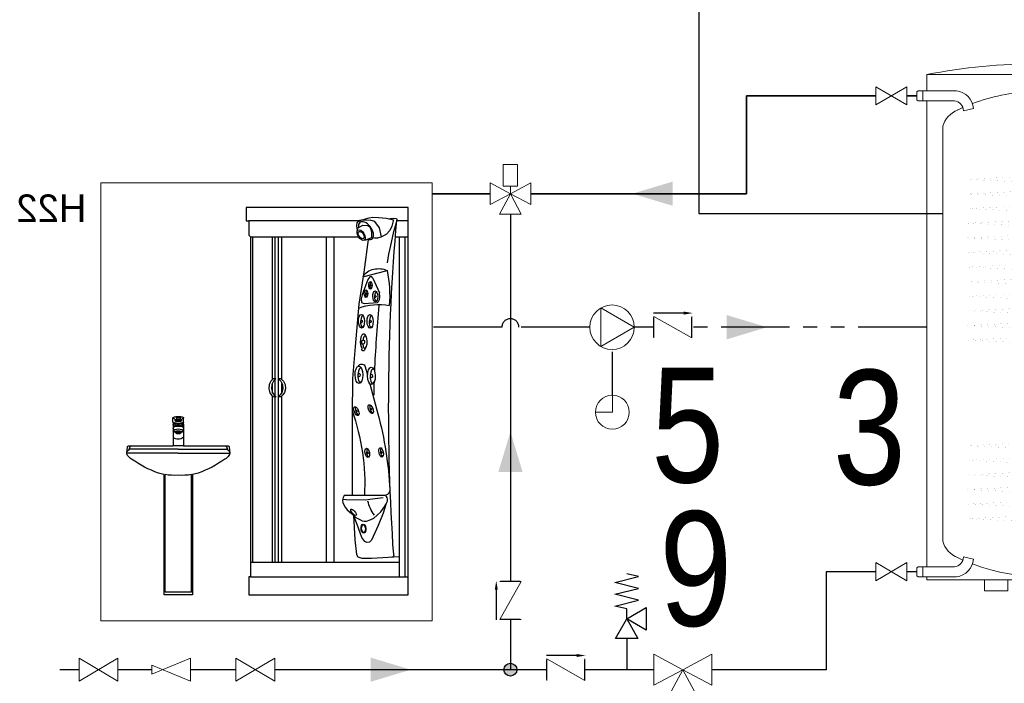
# Model space of a CAD drawing. Header units: millimetres. Extents: x 50532 to 99257, y 49161 to 61325.
# Tile 33 of 95: x 75165 to 75884, y 50219 to 50703. Entities that reach past the tile are written whole.
import ezdxf

# ---------------------------------------------------------------- set-up
doc = ezdxf.new("R2010")
doc.units = ezdxf.units.MM
for name, pattern in [('CENTER', [2, 1.25, -0.25, 0.25, -0.25]), ('DASHEDX2', [1.5, 1, -0.5]), ('PHANTOM', [2.5, 1.25, -0.25, 0.25, -0.25, 0.25, -0.25])]:
    doc.linetypes.add(name, pattern=pattern)
for name, color, linetype in [('ACQUA CALDA SANITARIA', 7, 'Continuous'), ('SCRITTE', 7, 'Continuous'), ('SIMBOLI IDRAULICI', 7, 'Continuous')]:
    doc.layers.add(name, color=color, linetype=linetype)
for name, color, linetype, lineweight in [('COLLEGAMENTI ELETTRICI', 3, 'Continuous', 30), ('IS_WC', 1, 'DASHEDX2', 35), ('IS_WZ', 5, 'Continuous', 30)]:
    doc.layers.add(name, color=color, linetype=linetype, lineweight=lineweight)
doc.layers.add('IS_Cyrkulacja', color=7, linetype='PHANTOM', lineweight=30, true_color=0x800080)
doc.styles.add('ARIAL', font='ARIALN.TTF')
doc.styles.get("Standard").update_dxf_attribs({"font": 'GOTHIC.TTF'})

# ---------------------------------------------------------------- blocks, each defined once
blk = doc.blocks.new('Rubinetto')
at = {"layer": 'SIMBOLI IDRAULICI', "lineweight": 13}
for p, q in [((-2.587, 0.762), (0, -0.762)), ((0, 0.762), (-2.587, -0.762)), ((-2.587, 0.762), (-2.587, -0.762)), ((0, 0.762), (0, -0.762))]:
    blk.add_line(p, q, dxfattribs=at)
blk = doc.blocks.new('serbatoio')
at = {"layer": 'ACQUA CALDA SANITARIA'}
for p, q in [((29566.5, -6174.7), (29566.5, -6166.7)), ((29566.5, -6166.7), (29622.5, -6166.7)), ((29606.5, -6158.7), (29598.5, -6158.7)), ((29598.5, -6158.7), (29598.5, -6166.7)), ((29606.5, -6166.7), (29606.5, -6158.7)), ((29622.5, -6166.7), (29622.5, -6174.7)), ((29622.5, -6174.7), (29566.5, -6174.7)), ((29618.5, -6174.7), (29570.5, -6174.7)), ((29570.5, -6174.7), (29570.5, -6226.8)), ((29618.5, -6226.8), (29618.5, -6174.7)), ((29570.5, -6226.8), (29618.5, -6226.8)), ((29594.5, -6242.8), (29594.5, -6226.8))]:
    blk.add_line(p, q, dxfattribs=at)
at = {"layer": 'ACQUA CALDA SANITARIA', "lineweight": 13}
for p, q in [((29325.3, -7433.8), (29325.3, -6221.9)), ((29863.8, -6221.9), (29325.3, -6221.9)), ((29557.4, -6221.9), (29557.4, -6242.8)), ((29631.7, -6221.9), (29631.7, -6242.8)), ((29863.8, -6260.8), (29863.8, -6221.9)), ((29557.4, -6242.8), (29580.5, -6242.8)), ((29580.5, -6257.8), (29580.5, -6242.8)), ((29580.5, -6242.8), (29608.5, -6242.8)), ((29608.5, -6257.8), (29580.5, -6257.8)), ((29608.5, -6257.8), (29608.5, -6242.8)), ((29631.7, -6242.8), (29608.5, -6242.8)), ((29884.1, -6260.8), (29792.2, -6260.8)), ((29873.2, -6284.9), (29873.2, -6260.8)), ((29884.1, -6260.8), (29887.6, -6263.5)), ((29884.1, -6284.9), (29797.3, -6284.9)), ((29863.8, -7402.3), (29863.8, -6284.9)), ((29884.1, -6284.9), (29887.6, -6282.2)), ((29887.6, -6263.5), (29887.6, -6282.2)), ((29751.4, -6303.2), (29775.3, -6308.6)), ((29363.7, -6369), (29363.7, -6345.9)), ((29825.4, -6369), (29825.4, -6345.9)), ((29363.7, -6369), (29363.7, -6990.4)), ((29825.4, -6369), (29825.4, -7318.1)), ((29284.8, -6454.1), (29325.3, -6454.1)), ((29284.8, -6876.3), (29325.3, -6876.3)), ((29363.7, -7019.9), (29363.7, -7318.1)), ((29284.8, -7092.8), (29325.3, -7092.8)), ((29284.8, -7304.2), (29325.3, -7304.2)), ((29409.1, -7304.2), (29325.3, -7304.2)), ((29363.7, -7318.1), (29363.7, -7341.2)), ((29825.4, -7318.1), (29825.4, -7341.2)), ((29376.8, -7459.7), (29376.8, -7364.6)), ((29406.5, -7459.7), (29406.5, -7383.6)), ((29751.4, -7384), (29775.3, -7378.6)), ((29884.1, -7402.3), (29797.3, -7402.3)), ((29873.2, -7402.3), (29873.2, -7426.4)), ((29884.1, -7402.3), (29887.6, -7404.9)), ((29887.6, -7423.7), (29887.6, -7404.9)), ((29325.3, -7433.8), (29376.8, -7433.8)), ((29406.5, -7433.8), (29608.5, -7433.8)), ((29608.5, -7433.8), (29863.8, -7433.8)), ((29669.2, -7433.8), (29669.2, -7459.7)), ((29724.8, -7459.7), (29724.8, -7433.8)), ((29884.1, -7426.4), (29792.2, -7426.4)), ((29863.8, -7433.8), (29863.8, -7426.4)), ((29884.1, -7426.4), (29887.6, -7423.7)), ((29376.8, -7459.7), (29406.5, -7459.7)), ((29669.2, -7459.7), (29724.8, -7459.7))]:
    blk.add_line(p, q, dxfattribs=at)
at = {"layer": 'ACQUA CALDA SANITARIA', "lineweight": 20}
for p, q in [((29376.5, -6993.7), (29416.5, -6986.7)), ((29376.8, -6997.7), (29416.8, -6990.7)), ((29608.2, -6986.7), (29416.5, -6986.7)), ((29608.2, -6990.7), (29416.8, -6990.7)), ((29376.5, -7001.7), (29416.5, -6994.7)), ((29376.5, -7008.7), (29416.5, -7015.7)), ((29376.5, -7016.7), (29416.5, -7023.7)), ((29376.8, -7012.7), (29416.8, -7019.7)), ((29608.2, -6994.7), (29416.5, -6994.7)), ((29608.2, -7015.7), (29416.5, -7015.7)), ((29608.2, -6995.7), (29438.5, -6995.7)), ((29608.2, -6999.7), (29438.5, -6999.7)), ((29608.2, -7003.7), (29438.5, -7003.7)), ((29608.2, -7006.7), (29438.5, -7006.7)), ((29608.2, -7010.7), (29438.5, -7010.7)), ((29608.2, -7014.7), (29438.5, -7014.7)), ((29616.7, -7014.7), (29616.7, -7014.7)), ((29616.7, -7015.7), (29616.7, -7015.7)), ((29608.2, -7023.7), (29416.5, -7023.7)), ((29608.2, -7019.7), (29416.8, -7019.7))]:
    blk.add_line(p, q, dxfattribs=at)
at = {"layer": 'ACQUA CALDA SANITARIA', "lineweight": 13, "const_width": 0.06}
for points in [[(29325.3, -6454.1), (29409.2, -6454.1), (29765.2, -6473.2), (29409.1, -6490.4), (29765.2, -6508.2), (29409.1, -6525.4), (29765.2, -6543.3), (29409.1, -6560.5), (29765.2, -6578.3), (29409.1, -6595.5), (29765.2, -6613.4), (29409.1, -6630.6), (29765.2, -6648.4), (29409.1, -6665.6), (29765.2, -6683.5), (29409.1, -6700.6), (29765.2, -6718.5), (29409.1, -6735.7), (29765.2, -6753.5), (29409.1, -6770.7), (29765.2, -6788.6), (29409.1, -6805.8), (29765.2, -6823.6), (29409.1, -6840.8), (29765.2, -6858.7), (29409.1, -6875.9), (29325.3, -6876.3)], [(29325.3, -7092.8), (29409.2, -7092.8), (29765.2, -7111.8), (29409.1, -7129), (29765.2, -7146.8), (29409.1, -7164), (29765.2, -7181.9), (29409.1, -7199.1), (29765.2, -7216.9), (29409.1, -7234.1), (29765.2, -7252), (29409.1, -7269.2), (29765.2, -7287), (29409.1, -7304.2)]]:
    blk.add_lwpolyline(points, dxfattribs=at)
at = {"layer": 'ACQUA CALDA SANITARIA', "lineweight": 20}
for points in [[(29277.5, -7029.5), (29277.5, -6980.8), (29325.3, -6980.8), (29325.3, -7029.5), (29277.5, -7029.5)], [(29376.5, -7019.9), (29325.3, -7019.9), (29325.3, -6990.4), (29376.5, -6990.4)], [(29376.5, -7019.9), (29376.5, -6990.4)]]:
    blk.add_lwpolyline(points, dxfattribs=at)
at = {"layer": 'ACQUA CALDA SANITARIA', "lineweight": 13}
for centre, radius, start, end in [((29594.5, -7603.1), 1407.2, 78.9688, 101.0312), ((29574.9, -6257), 5.73, 280.8389, 351.7704), ((29614.2, -6257), 5.73, 188.2296, 259.1611), ((29798.1, -6307.3), 46.9, 97.1686, 174.9475), ((29594.5, -6711.5), 449.2, 103.3255, 115.7214), ((29594.5, -6711.5), 449.2, 92.368, 103.3255), ((29594.5, -6711.5), 449.2, 69.2144, 87.632), ((29799.6, -6309), 24.2, 95.2409, 178.9789), ((29421.7, -6363.1), 60.5, 111.4646, 163.54), ((29594.5, -6711.5), 449.2, 64.2786, 66.0696), ((29767.3, -6363.1), 60.5, 16.46, 68.5354), ((29421.7, -7324), 60.5, 196.46, 248.5354), ((29767.3, -7324), 60.5, 291.4646, 343.54), ((29594.5, -6975.6), 449.2, 244.2786, 290.7856), ((29798.1, -7379.8), 46.9, 185.0525, 262.8314), ((29799.6, -7378.1), 24.2, 181.0211, 264.7591), ((29594.5, -6975.6), 449.2, 293.9304, 295.7214)]:
    blk.add_arc(centre, radius, start, end, dxfattribs=at)
at = {"layer": 'ACQUA CALDA SANITARIA', "lineweight": 20}
for centre, radius, start, end in [((29608.2, -6995.2), 8.5, 270, 90), ((29608.2, -6995.2), 4.5, 270, 90), ((29438.5, -7005.2), 9.5, 90, 270), ((29438.5, -7005.2), 5.5, 90, 270), ((29438.5, -7005.2), 1.5, 90, 270), ((29608.2, -6995.2), 0.5, 270, 90), ((29608.2, -7015.2), 8.5, 270, 90), ((29608.2, -7015.2), 4.5, 270, 90), ((29608.2, -7015.2), 0.5, 270, 90)]:
    blk.add_arc(centre, radius, start, end, dxfattribs=at)
at = {"layer": 'ACQUA CALDA SANITARIA', "lineweight": 13, "xscale": 28.8, "yscale": 28.8, "zscale": 28.8}
for p in [(29284.8, -6454.1), (29284.8, -6876.3), (29284.8, -7092.8), (29284.8, -7304.2)]:
    blk.add_blockref('Rubinetto', p, dxfattribs=at)
blk = doc.blocks.new('Vaso espansione')
at = {"layer": 'SIMBOLI IDRAULICI', "linetype": 'Continuous'}
for p, q in [((-3.277, 3.225), (-3.277, 8.246)), ((3.32, 3.225), (3.32, 8.246)), ((3.32, 5.715), (-3.277, 5.715)), ((3.32, 5.438), (-3.277, 5.438)), ((-0.267, 1.412), (-0.267, 2.056)), ((0.31, 1.412), (0.31, 2.056)), ((-0.595, 0.738), (-0.595, 1.412)), ((-0.595, 1.412), (0.617, 1.412)), ((0.31, 1.412), (-0.267, 1.412)), ((0.617, 1.412), (0.617, 0.738)), ((0.617, 0.738), (-0.595, 0.738))]:
    blk.add_line(p, q, dxfattribs=at)
at = {"layer": 'SIMBOLI IDRAULICI', "lineweight": 13}
for p, q in [((0.001, 0.738), (0.001, 0)), ((1.04, 0), (-1.039, 0)), ((-1.039, 0), (0.004, -1.936)), ((0.004, -1.936), (1.04, 0)), ((-1.932, -0.899), (-1.932, -2.978)), ((0.004, -1.936), (-1.932, -0.899)), ((0.004, -1.936), (1.94, -0.899)), ((1.94, -0.899), (1.94, -2.978)), ((-1.932, -2.978), (0.004, -1.936)), ((1.94, -2.978), (0.004, -1.936))]:
    blk.add_line(p, q, dxfattribs=at)
at = {"layer": 'SIMBOLI IDRAULICI', "linetype": 'Continuous'}
for centre, radius, start, end in [((0.022, 3.448), 5.972, 58.25273, 121.74727), ((-2.947, 8.246), 0.33, 121.74727, 180), ((2.99, 8.246), 0.33, 0, 58.25273), ((-2.947, 3.225), 0.33, 180, 238.25273), ((0.022, 8.023), 5.972, 238.25273, 301.74727), ((2.99, 3.225), 0.33, 301.74727, 0)]:
    blk.add_arc(centre, radius, start, end, dxfattribs=at)
blk = doc.blocks.new('Valvola di ritegno')
at = {"layer": 'SIMBOLI IDRAULICI'}
blk.add_line((2.144, 1.016), (-0.029, 1.016), dxfattribs=at)
at = {"layer": 'SIMBOLI IDRAULICI', "lineweight": 13}
for p, q in [((0, -0.771), (0, 0.771)), ((0, 0.771), (2.728, -0.771)), ((2.728, -0.771), (2.728, 0.771))]:
    blk.add_line(p, q, dxfattribs=at)
at = {"layer": 'SIMBOLI IDRAULICI'}
for points in [[(0, -0.701), (0, 0.701)], [(2.728, -0.701), (2.728, 0.701)]]:
    blk.add_lwpolyline(points, dxfattribs=at)
blk.add_solid([(2.144, 0.909), (2.144, 1.124), (2.79, 1.016)], dxfattribs=at)
blk = doc.blocks.new('Valvola di sicurezza')
at = {"layer": 'SIMBOLI IDRAULICI'}
for p, q in [((-0.591, 4.675), (0, 4.823)), ((0.591, 4.38), (-0.591, 4.675)), ((-0.591, 4.084), (0.591, 4.38)), ((0.591, 3.789), (-0.591, 4.084)), ((-0.591, 3.494), (0.591, 3.789)), ((0.591, 3.198), (-0.591, 3.494)), ((0, 2.559), (-0.984, 3.128)), ((-0.984, 3.128), (-0.984, 1.991)), ((0, 3.051), (0.591, 3.198)), ((0, 2.559), (0, 3.051)), ((-0.984, 1.991), (0, 2.559)), ((0, 2.559), (-0.568, 1.575)), ((0.568, 1.575), (0, 2.559)), ((-0.568, 1.575), (0.568, 1.575)), ((0, 1.575), (0, 0))]:
    blk.add_line(p, q, dxfattribs=at)
blk = doc.blocks.new('Circolatore')
at = {"layer": 'SIMBOLI IDRAULICI', "lineweight": 13}
blk.add_lwpolyline([(6.1, -0.01), (1.22, 2.81), (1.22, -2.83)], close=True, dxfattribs=at)
blk.add_circle((2.85, -0.01), 3.26, dxfattribs=at)
blk = doc.blocks.new('sanitari')
at = {"layer": 'ACQUA CALDA SANITARIA'}
for p, q in [((16575.45, 2945.54), (16577.77, 2945.54)), ((16585.27, 2945.54), (16607.5, 2945.54)), ((16578.03, 2942.32), (16575.45, 2942.32)), ((16576.1, 2942.32), (16576.1, 2874.03)), ((16577.21, 2874.03), (16577.21, 2942.32)), ((16607.14, 2942.32), (16585.44, 2942.32)), ((16590.36, 2876.89), (16590.36, 2942.32)), ((16591.85, 2876.89), (16591.85, 2942.32)), ((16600.84, 2913.62), (16600.84, 2942.32)), ((16601.53, 2913.79), (16601.53, 2942.32)), ((16602.18, 2913.79), (16602.18, 2942.32)), ((16602.72, 2913.65), (16602.72, 2942.32)), ((16606.67, 2876.89), (16606.67, 2942.32)), ((16584.09, 2916.22), (16583.65, 2914.58)), ((16583.16, 2912.78), (16581.54, 2906.76)), ((16600.17, 2912.64), (16600.1, 2911.77)), ((16600.53, 2913.31), (16600.17, 2912.64)), ((16601.02, 2913.79), (16600.53, 2913.31)), ((16600.71, 2912.64), (16600.65, 2911.77)), ((16601.07, 2913.31), (16600.71, 2912.64)), ((16600.84, 2911.04), (16600.84, 2912.88)), ((16601.02, 2913.79), (16601.56, 2913.79)), ((16601.56, 2913.79), (16601.07, 2913.31)), ((16601.53, 2910.25), (16601.53, 2913.76)), ((16602.05, 2913.79), (16602.53, 2913.3)), ((16602.05, 2913.79), (16602.59, 2913.79)), ((16602.18, 2910.33), (16602.18, 2913.66)), ((16602.53, 2913.3), (16602.86, 2912.65)), ((16602.59, 2913.79), (16603.07, 2913.3)), ((16602.72, 2911), (16602.72, 2912.92)), ((16602.86, 2912.65), (16602.94, 2911.76)), ((16603.07, 2913.3), (16603.41, 2912.65)), ((16603.41, 2912.65), (16603.48, 2911.76)), ((16600.1, 2911.77), (16600.31, 2911.02)), ((16600.31, 2911.02), (16600.63, 2910.55)), ((16600.63, 2910.55), (16601.05, 2910.19)), ((16600.65, 2911.77), (16600.85, 2911.02)), ((16600.85, 2911.02), (16601.17, 2910.55)), ((16601.17, 2910.55), (16601.6, 2910.19)), ((16602.39, 2910.54), (16602.03, 2910.19)), ((16602.73, 2911.01), (16602.39, 2910.54)), ((16602.93, 2910.54), (16602.57, 2910.19)), ((16602.94, 2911.76), (16602.73, 2911.01)), ((16603.27, 2911.01), (16602.93, 2910.54)), ((16603.48, 2911.76), (16603.27, 2911.01)), ((16600.84, 2876.89), (16600.84, 2910.37)), ((16601.05, 2910.19), (16601.6, 2910.19)), ((16601.53, 2876.89), (16601.53, 2910.19)), ((16602.03, 2910.19), (16602.57, 2910.19)), ((16602.18, 2876.89), (16602.18, 2910.19)), ((16602.72, 2876.89), (16602.72, 2910.34)), ((16620.61, 2905.11), (16620.61, 2905.96)), ((16620.65, 2904.65), (16620.65, 2900.35)), ((16620.68, 2904.95), (16620.68, 2904.65)), ((16621.03, 2905.4), (16621.03, 2905.59)), ((16622.22, 2905.29), (16621.14, 2905.29)), ((16621.31, 2906.03), (16621.31, 2905.96)), ((16621.31, 2905.96), (16621.31, 2905.66)), ((16622.05, 2906.03), (16622.05, 2905.96)), ((16622.05, 2905.96), (16622.05, 2905.66)), ((16622.33, 2905.59), (16622.33, 2905.4)), ((16622.68, 2904.95), (16622.68, 2904.65)), ((16622.71, 2904.65), (16622.71, 2900.35)), ((16622.75, 2905.11), (16622.75, 2905.96)), ((16621.26, 2903.14), (16621.26, 2902.86)), ((16621.68, 2904.38), (16621.68, 2904.42)), ((16622.11, 2903.14), (16622.11, 2902.86)), ((16611.45, 2900.04), (16611.33, 2898.86)), ((16621.68, 2898.86), (16611.38, 2898.86)), ((16620.65, 2900.35), (16611.78, 2900.35)), ((16621.68, 2899.63), (16611.79, 2899.63)), ((16620.65, 2900.35), (16622.71, 2900.35)), ((16621.68, 2899.63), (16631.57, 2899.63)), ((16621.68, 2898.86), (16632.01, 2898.86)), ((16631.58, 2900.35), (16622.71, 2900.35)), ((16632.03, 2898.86), (16631.91, 2900.04)), ((16618.82, 2894.59), (16618.82, 2870.38)), ((16619.02, 2870.93), (16619.02, 2894.56)), ((16624.34, 2870.93), (16624.34, 2894.56)), ((16624.54, 2870.38), (16624.54, 2894.59)), ((16580.25, 2887.98), (16579.92, 2888.68)), ((16580.01, 2890.32), (16588.32, 2890.36)), ((16588.59, 2888.85), (16588.13, 2887.99)), ((16588.32, 2890.36), (16588.53, 2889.96)), ((16588.53, 2889.96), (16588.69, 2889.41)), ((16588.69, 2889.41), (16588.59, 2888.85)), ((16580.96, 2887.09), (16580.25, 2887.98)), ((16581.7, 2886.38), (16580.96, 2887.09)), ((16586.87, 2886.75), (16585.95, 2885.95)), ((16587.73, 2887.48), (16586.87, 2886.75)), ((16588.13, 2887.99), (16587.73, 2887.48)), ((16582.38, 2885.79), (16581.7, 2886.38)), ((16583.12, 2885.46), (16582.38, 2885.79)), ((16583.85, 2885.18), (16583.12, 2885.46)), ((16584.29, 2885.18), (16583.85, 2885.18)), ((16584.72, 2885.27), (16584.29, 2885.18)), ((16585.33, 2885.58), (16584.72, 2885.27)), ((16585.95, 2885.95), (16585.33, 2885.58)), ((16577.21, 2876.89), (16607.14, 2876.89)), ((16607.14, 2874.03), (16575.45, 2874.03)), ((16619.02, 2870.93), (16624.34, 2870.93)), ((16618.82, 2870.38), (16624.54, 2870.38))]:
    blk.add_line(p, q, dxfattribs=at)
at = {"layer": 'ACQUA CALDA SANITARIA', "lineweight": 13}
blk.add_lwpolyline([(16570.63, 2953.18), (16637.25, 2953.18), (16637.25, 2865.16), (16570.63, 2865.16)], close=True, dxfattribs=at)
at = {"layer": 'ACQUA CALDA SANITARIA'}
blk.add_lwpolyline([(16607.5, 2945.54), (16607.5, 2942.69), (16607.14, 2942.32), (16607.14, 2874.03), (16607.5, 2874.03), (16607.5, 2870.38), (16575.45, 2870.38), (16575.45, 2948.21), (16591.74, 2948.21), (16608.03, 2948.21), (16608.03, 2945.54)], close=True, dxfattribs=at)
for points in [[(16585.62, 2943.64), (16585.78, 2944.56), (16585.68, 2945.19), (16585.21, 2945.59), (16583.29, 2946.15), (16582.53, 2946.25), (16581.44, 2946.21), (16579.78, 2946.05), (16578.39, 2945.75), (16578.46, 2945.52), (16578.72, 2944.49), (16579.12, 2943.63), (16579.82, 2942.84), (16580.44, 2942.51), (16580.97, 2942.25), (16581.64, 2942.05), (16582.2, 2942.05), (16582.53, 2942.13)], [(16579.39, 2945.96), (16578.99, 2946.01), (16578.42, 2946.08), (16577.8, 2946.02), (16577.72, 2945.79), (16577.8, 2945.53), (16578.09, 2944.49), (16578.46, 2943.04), (16579.02, 2940.56), (16579.39, 2938.82), (16579.68, 2937.1)], [(16580.79, 2942.34), (16581.24, 2944.13), (16582.13, 2945.38), (16582.9, 2945.61), (16583.96, 2945.68), (16585.21, 2945.59)], [(16585.7, 2944.1), (16585.66, 2944.1), (16584.58, 2944.7), (16583.58, 2944.58), (16583.26, 2944.42), (16583.06, 2944.02), (16582.86, 2943.3), (16582.82, 2942.82), (16582.82, 2942.38), (16582.86, 2942.11), (16584.06, 2941.63), (16584.39, 2941.63)], [(16583.51, 2941.81), (16584.4, 2935.22), (16585.39, 2928.8), (16586.13, 2920.27), (16586.62, 2913.85), (16586.75, 2906.44), (16586.75, 2898.23), (16586.75, 2890.35)], [(16584.54, 2934.29), (16579.71, 2935.56)], [(16582.54, 2934.03), (16582.74, 2934.27), (16583.14, 2934.27), (16583.59, 2933.74)], [(16582.54, 2934.03), (16581.24, 2931.06)], [(16582.82, 2933.14), (16582.86, 2933.16), (16582.94, 2933.17), (16583.03, 2933.08), (16583.09, 2932.9), (16583.15, 2932.61), (16583.14, 2932.35), (16583.1, 2932.11), (16583.04, 2931.99), (16582.98, 2931.96), (16582.87, 2931.97), (16582.8, 2932.06)], [(16583.59, 2933.74), (16584.72, 2930.64)], [(16581.18, 2930.19), (16581.24, 2931.06)], [(16581.74, 2931.15), (16581.8, 2931.18), (16581.91, 2931.19), (16582.03, 2931.07), (16582.13, 2930.81), (16582.22, 2930.38), (16582.2, 2930.01), (16582.14, 2929.67), (16582.05, 2929.49), (16581.97, 2929.44), (16581.81, 2929.47), (16581.7, 2929.59)], [(16583.7, 2931.48), (16583.74, 2931.5), (16583.82, 2931.51), (16583.91, 2931.42), (16583.97, 2931.24), (16584.03, 2930.94), (16584.02, 2930.69), (16583.98, 2930.45), (16583.92, 2930.33), (16583.86, 2930.3), (16583.75, 2930.31), (16583.68, 2930.4)], [(16584.72, 2930.64), (16584.88, 2929.84), (16584.84, 2929.11), (16584.29, 2928.9)], [(16581.23, 2929.76), (16581.18, 2930.19)], [(16581.64, 2929.12), (16581.41, 2929.35), (16581.23, 2929.76)], [(16584.29, 2928.9), (16581.64, 2929.12)], [(16582.7, 2926.33), (16582.78, 2926.37), (16582.91, 2926.38), (16583.07, 2926.23), (16583.19, 2925.9), (16583.3, 2925.37), (16583.27, 2924.92), (16583.2, 2924.49), (16583.09, 2924.26), (16582.98, 2924.21), (16582.79, 2924.24), (16582.65, 2924.39)], [(16584.44, 2926.36), (16584.52, 2926.41), (16584.65, 2926.42), (16584.81, 2926.26), (16584.93, 2925.94), (16585.04, 2925.4), (16585.02, 2924.95), (16584.94, 2924.52), (16584.83, 2924.3), (16584.73, 2924.24), (16584.53, 2924.27), (16584.39, 2924.42)], [(16583.93, 2922.37), (16584.01, 2922.42), (16584.16, 2922.43), (16584.34, 2922.26), (16584.48, 2921.89), (16584.56, 2921.49)], [(16584.58, 2920.83), (16584.57, 2920.78), (16584.49, 2920.3), (16584.36, 2920.04), (16584.25, 2919.98), (16584.03, 2920.01), (16583.88, 2920.19)], [(16584.35, 2921.53), (16584.78, 2921.45), (16584.87, 2921.24), (16584.84, 2921.02), (16584.75, 2920.85), (16584.62, 2920.81), (16584.33, 2920.91)], [(16582.34, 2915.65), (16582.44, 2915.71), (16582.61, 2915.73), (16582.81, 2915.53), (16582.96, 2915.11), (16583.1, 2914.43), (16583.07, 2913.85), (16582.98, 2913.3), (16582.83, 2913.01), (16582.7, 2912.94), (16582.46, 2912.98), (16582.28, 2913.17)], [(16584.83, 2915.87), (16584.93, 2915.93), (16585.1, 2915.94), (16585.3, 2915.75), (16585.46, 2915.33), (16585.6, 2914.64), (16585.57, 2914.07), (16585.47, 2913.51), (16585.33, 2913.22), (16585.2, 2913.15), (16584.95, 2913.19), (16584.77, 2913.39)], [(16582.97, 2908.44), (16583.03, 2908.45), (16583.12, 2908.42), (16583.18, 2908.28), (16583.17, 2908.04), (16583.1, 2907.66), (16582.97, 2907.38), (16582.81, 2907.12), (16582.67, 2907.01), (16582.59, 2907), (16582.48, 2907.07), (16582.43, 2907.2)], [(16585.88, 2908.06), (16585.94, 2908.07), (16586.03, 2908.04), (16586.09, 2907.9), (16586.08, 2907.66), (16586.01, 2907.29), (16585.88, 2907), (16585.72, 2906.75), (16585.59, 2906.63), (16585.51, 2906.62), (16585.39, 2906.69), (16585.34, 2906.83)], [(16580.75, 2899.74), (16580.8, 2899.76), (16580.9, 2899.75), (16580.99, 2899.63), (16581.03, 2899.39), (16581.03, 2899.01), (16580.96, 2898.71), (16580.86, 2898.42), (16580.75, 2898.28), (16580.67, 2898.26), (16580.54, 2898.3), (16580.47, 2898.42)], [(16583.52, 2899.64), (16583.58, 2899.66), (16583.67, 2899.65), (16583.76, 2899.52), (16583.8, 2899.29), (16583.81, 2898.91), (16583.74, 2898.6), (16583.63, 2898.32), (16583.53, 2898.18), (16583.45, 2898.15), (16583.32, 2898.2), (16583.25, 2898.32)], [(16579.91, 2888.74), (16580.5, 2886.79), (16581.5, 2884.31), (16582.5, 2882.12), (16582.86, 2881.4), (16583.26, 2880.96), (16583.74, 2880.92), (16584.14, 2881.08), (16584.74, 2881.88), (16585.1, 2882.84), (16585.74, 2884.51), (16586.45, 2886.38)], [(16588.63, 2889.61), (16587.95, 2889.54), (16584.01, 2889.51), (16583.18, 2889.61), (16580.47, 2889.94)], [(16586.45, 2886.38), (16586.18, 2881.44), (16585.86, 2878.5), (16585.55, 2877.99), (16584.78, 2877.74), (16582.86, 2877.74), (16577.21, 2878.08)]]:
    blk.add_lwpolyline(points, dxfattribs=at)
for centre, radius, start, end in [((16144.24, 2908.1), 435.14, 356.097, 4.9529), ((16603.62, 2930.49), 24.45, 168.0121, 184.6197), ((16581.36, 2932.04), 3.9, 75.2073, 115.0997), ((16581.97, 2932.92), 2.91, 28.1061, 82.416), ((16581.41, 2917.27), 11.45, 69.2673, 100.8402), ((16348.25, 2905.67), 234.12, 2.331, 5.5954), ((16584.48, 2919.68), 0.301, 164.2904, 42.879), ((16584.78, 2916.03), 0.715, 23.8698, 164.9543), ((16348.25, 2905.67), 234.12, 1.1916, 1.8581), ((16651.45, 2887.97), 72.39, 164.9543, 177.2128), ((16628.03, 2892.65), 43.84, 160.359, 183.0182), ((16620.7, 2905.96), 0.0948, 122.0017, 180), ((16620.7, 2905.96), 0.0948, 180, 237.9983), ((16620.7, 2905.11), 0.0909, 176.9832, 180), ((16620.7, 2905.11), 0.0909, 180, 238.7191), ((16621.16, 2905.22), 0.964, 104.5123, 122.0017), ((16621.16, 2906.69), 0.964, 237.9983, 253.8563), ((16621.16, 2905.87), 0.982, 238.7191, 255.8744), ((16620.74, 2904.65), 0.0921, 126.7807, 180), ((16620.74, 2904.65), 0.0921, 180, 237.8952), ((16621.68, 2904.47), 1.11, 151.3411, 154.1581), ((16620.76, 2904.65), 0.0752, 180, 240.6972), ((16620.78, 2904.97), 0.0917, 180, 237.3404), ((16621.18, 2905.36), 0.928, 237.8952, 255.432), ((16621.19, 2905.43), 0.965, 240.6972, 256.9128), ((16621.21, 2905.63), 0.883, 237.3404, 255.1306), ((16620.84, 2905.59), 0.185, 0, 73.8563), ((16621.47, 2904.02), 2.2, 96.1198, 104.5123), ((16621.47, 2907.11), 2.26, 255.8744, 264.049), ((16621.5, 2906.72), 2, 255.1306, 263.724), ((16621.14, 2905.4), 0.111, 180, 270), ((16621.47, 2907.68), 2.26, 259.7773, 264.049), ((16621.68, 2902.1), 4.14, 90, 96.1198), ((16621.68, 2909.67), 4.25, 264.049, 270), ((16621.68, 2909.09), 4.25, 264.049, 270), ((16621.69, 2908.45), 3.75, 263.724, 270), ((16621.34, 2906.03), 0.0329, 122.1163, 180), ((16621.68, 2910.19), 4.25, 265.0167, 270), ((16621.68, 2910.12), 4.25, 265.0167, 270), ((16621.42, 2905.66), 0.111, 180, 266.4205), ((16621.5, 2905.78), 0.331, 104.5742, 122.1163), ((16621.68, 2909.8), 4.25, 266.4205, 270), ((16621.61, 2905.37), 0.756, 96.1468, 104.5742), ((16621.68, 2904.71), 1.42, 90, 96.1468), ((16621.67, 2908.45), 3.75, 270, 276.276), ((16621.68, 2902.1), 4.14, 83.8802, 90), ((16621.68, 2904.71), 1.42, 83.8532, 90), ((16621.68, 2910.19), 4.25, 270, 274.9833), ((16621.68, 2910.12), 4.25, 270, 274.9833), ((16621.68, 2909.8), 4.25, 270, 273.5795), ((16621.68, 2909.67), 4.25, 270, 275.951), ((16621.68, 2909.09), 4.25, 270, 275.951), ((16621.75, 2905.37), 0.756, 75.4258, 83.8532), ((16621.86, 2905.78), 0.331, 57.8837, 75.4258), ((16621.94, 2905.66), 0.111, 273.5795, 0), ((16622.02, 2906.03), 0.0329, 0, 57.8837), ((16621.86, 2906.72), 2, 276.276, 284.8694), ((16621.89, 2904.02), 2.2, 75.4877, 83.8802), ((16621.89, 2907.68), 2.26, 275.951, 280.2227), ((16621.89, 2907.11), 2.26, 275.951, 284.1256), ((16622.22, 2905.4), 0.111, 270, 360), ((16622.52, 2905.59), 0.185, 106.1437, 180), ((16622.15, 2905.63), 0.883, 284.8694, 302.6596), ((16622.17, 2905.43), 0.965, 283.0872, 299.3028), ((16622.18, 2905.36), 0.928, 284.568, 302.1048), ((16622.2, 2905.22), 0.964, 57.9983, 75.4877), ((16622.2, 2905.87), 0.982, 284.1256, 301.2809), ((16622.2, 2906.69), 0.964, 286.1437, 302.0017), ((16622.58, 2904.97), 0.0917, 302.6596, 0), ((16622.6, 2904.65), 0.0752, 299.3028, 0), ((16621.68, 2904.47), 1.11, 25.8419, 28.6589), ((16622.62, 2904.65), 0.0921, 302.1048, 0), ((16622.62, 2904.65), 0.0921, 360, 53.2193), ((16622.66, 2905.96), 0.0948, 360, 57.9983), ((16622.66, 2905.96), 0.0948, 302.0017, 0), ((16622.66, 2905.11), 0.0909, 301.2809, 0), ((16622.66, 2905.11), 0.0909, 0, 3.0168), ((16621.02, 2903.84), 0.37, 103.7194, 180), ((16621.02, 2903.27), 0.37, 103.7194, 180), ((16621.68, 2904.45), 1.57, 228.7898, 254.3007), ((16621.06, 2904.64), 0.414, 199.1592, 240.0948), ((16621.68, 2904.59), 1.57, 231.5492, 243.802), ((16621.68, 2901.12), 3.17, 76.2806, 103.7194), ((16621.68, 2900.55), 3.17, 76.2806, 103.7194), ((16621.48, 2906.51), 2.12, 255.432, 263.8559), ((16621.49, 2906.69), 2.26, 256.9128, 264.4998), ((16621.11, 2903.14), 0.0777, 127.2408, 180), ((16621.11, 2903.14), 0.0777, 180, 232.7592), ((16621.38, 2902.79), 0.521, 107.4777, 127.2408), ((16621.38, 2903.49), 0.521, 232.7592, 252.5223), ((16621.56, 2902.21), 1.12, 97.4308, 107.4777), ((16621.56, 2904.07), 1.12, 252.5223, 254.2426), ((16621.68, 2908.36), 3.98, 263.8559, 270), ((16621.3, 2903.14), 0.0495, 126.7242, 180), ((16621.3, 2902.86), 0.0495, 126.7242, 180), ((16621.3, 2902.86), 0.0495, 180, 233.2758), ((16621.68, 2908.71), 4.29, 264.4998, 270), ((16621.48, 2902.9), 0.345, 107.172, 126.7242), ((16621.48, 2902.62), 0.345, 107.172, 126.7242), ((16621.48, 2903.1), 0.345, 233.2758, 252.828), ((16621.6, 2902.52), 0.75, 97.2941, 107.172), ((16621.6, 2902.24), 0.75, 97.2941, 107.172), ((16621.6, 2903.48), 0.75, 252.828, 262.7059), ((16621.68, 2901.29), 2.05, 90, 97.4308), ((16621.68, 2901.9), 1.37, 90, 97.2941), ((16621.68, 2901.62), 1.37, 90, 97.2941), ((16621.68, 2904.1), 1.37, 262.7059, 270), ((16621.68, 2908.71), 4.29, 270, 275.5002), ((16621.68, 2908.36), 3.98, 270, 276.1441), ((16621.68, 2901.29), 2.05, 82.5692, 90), ((16621.68, 2901.9), 1.37, 82.7059, 90), ((16621.68, 2901.62), 1.37, 82.7059, 90), ((16621.68, 2904.1), 1.37, 270, 277.2941), ((16621.76, 2902.52), 0.75, 72.828, 82.7059), ((16621.76, 2902.24), 0.75, 72.828, 82.7059), ((16621.76, 2903.48), 0.75, 277.2941, 287.172), ((16621.8, 2902.21), 1.12, 72.5223, 82.5692), ((16621.88, 2902.9), 0.345, 53.2758, 72.828), ((16621.88, 2902.62), 0.345, 53.2758, 72.828), ((16621.88, 2903.1), 0.345, 287.172, 306.7242), ((16621.88, 2906.69), 2.26, 275.5002, 283.0872), ((16622.06, 2903.14), 0.0495, 360, 53.2758), ((16622.06, 2902.86), 0.0495, 360, 53.2758), ((16622.06, 2902.86), 0.0495, 306.7242, 0), ((16621.88, 2906.51), 2.12, 276.1441, 284.568), ((16621.68, 2904.45), 1.57, 285.6993, 294.3157), ((16621.8, 2904.07), 1.12, 285.7574, 287.4777), ((16621.98, 2902.79), 0.521, 52.7592, 72.5223), ((16621.98, 2903.49), 0.521, 287.4777, 307.2408), ((16622.25, 2903.14), 0.0777, 0, 52.7592), ((16622.25, 2903.14), 0.0777, 307.2408, 0), ((16621.68, 2904.45), 1.57, 294.3157, 311.2102), ((16621.68, 2904.59), 1.57, 296.198, 308.4508), ((16622.35, 2903.84), 0.37, 0, 76.2806), ((16622.35, 2903.27), 0.37, 0, 76.2806), ((16622.3, 2904.64), 0.414, 299.9052, 340.8408), ((16621.68, 2903.23), 1.57, 228.7898, 311.2102), ((16612.08, 2898.84), 0.749, 178.6323, 218.1999), ((16612.08, 2898.91), 0.703, 127.6407, 184.6144), ((16611.74, 2900.07), 0.288, 81.8118, 184.6538), ((16611.3, 2899.91), 0.562, 307.6126, 351.6721), ((16612.43, 2899.76), 0.578, 91.6658, 172.8846), ((16630.93, 2899.76), 0.578, 7.1154, 88.3342), ((16632.06, 2899.91), 0.562, 188.3279, 232.3874), ((16631.62, 2900.07), 0.288, 355.3462, 98.1882), ((16631.29, 2898.89), 0.722, 357.5227, 53.7299), ((16631.16, 2898.88), 0.864, 324.5219, 358.6459), ((16613.6, 2899.87), 2.58, 215.4781, 239.6253), ((16625.68, 2917), 23.54, 235.3358, 250.1597), ((16617.68, 2917), 23.54, 289.8403, 304.6642), ((16629.76, 2899.87), 2.58, 300.3747, 324.5219), ((16620.99, 2906.06), 11.67, 253.5521, 259.2652), ((16622.37, 2906.06), 11.67, 280.7348, 286.4479), ((16620.99, 2906.06), 11.67, 260.2606, 273.3701), ((16622.37, 2906.06), 11.67, 266.6299, 279.7394), ((16580.22, 2891.45), 1.07, 177.9616, 256.1709), ((16580.89, 2889.47), 1.23, 136.0015, 216.3205), ((16576.34, 2890.82), 7.38, 323.2746, 347.5864), ((16578.74, 2878.37), 0.383, 163.1922, 268.8667)]:
    blk.add_arc(centre, radius, start, end, dxfattribs=at)
at = {"layer": 'ACQUA CALDA SANITARIA', "extrusion": (0, 0, -1)}
for centre, major_axis, ratio, start_param, end_param in [((16583.94, 2943.57), (1.2, 1.66), 0.573156, 2.489608, 7.094213), ((16584.39, 2921.25), (0.02, 1.54), 0.448685, 3.405331, 8.93044), ((16584.34, 2921.22), (0.007, 0.306), 0.606753, 3.141593, 6.479681)]:
    blk.add_ellipse(centre, major_axis=major_axis, ratio=ratio, start_param=start_param, end_param=end_param, dxfattribs=at)
for centre, major_axis, ratio in [((16584.91, 2942.68), (0.64, 1.01), 0.533749), ((16584.91, 2942.68), (0.452, 0.705), 0.533749), ((16583.02, 2932.57), (0.004, 0.152), 0.606753), ((16583.05, 2932.59), (0.012, 0.763), 0.448685), ((16582.07, 2930.35), (0.02, 1.1), 0.448685), ((16582.03, 2930.33), (0.005, 0.218), 0.606753), ((16583.93, 2930.92), (0.012, 0.763), 0.448685), ((16583.91, 2930.91), (0.004, 0.152), 0.606753), ((16583.11, 2925.33), (0.02, 1.37), 0.448685), ((16584.85, 2925.37), (0.02, 1.37), 0.448685), ((16583.07, 2925.31), (0.006, 0.272), 0.606753), ((16584.81, 2925.34), (0.006, 0.272), 0.606753), ((16582.86, 2914.38), (0.03, 1.75), 0.448685), ((16582.81, 2914.35), (0.008, 0.348), 0.606753), ((16585.36, 2914.6), (0.03, 1.75), 0.448685), ((16585.3, 2914.57), (0.008, 0.348), 0.606753), ((16582.97, 2907.69), (0.374, 0.874), 0.448685), ((16582.94, 2907.69), (0.076, 0.173), 0.606753), ((16585.88, 2907.31), (0.374, 0.874), 0.448685), ((16585.85, 2907.31), (0.076, 0.173), 0.606753), ((16580.9, 2899.01), (0.188, 0.932), 0.448685), ((16580.87, 2899), (0.039, 0.185), 0.606753), ((16583.68, 2898.91), (0.188, 0.932), 0.448685), ((16583.64, 2898.89), (0.039, 0.185), 0.606753), ((16586.44, 2886.98), (0.523, 0.599), 0.36133), ((16584.44, 2883.7), (0.06, 0.897), 0.554766)]:
    blk.add_ellipse(centre, major_axis=major_axis, ratio=ratio, dxfattribs=at)
at = {"layer": 'ACQUA CALDA SANITARIA'}
blk.add_open_spline([(16584.49, 2884.47), (16584.51, 2884.47), (16584.54, 2884.47), (16584.59, 2884.44), (16584.62, 2884.42), (16584.7, 2884.32), (16584.75, 2884.21), (16584.82, 2883.95), (16584.83, 2883.81), (16584.81, 2883.53), (16584.78, 2883.4), (16584.68, 2883.15), (16584.61, 2883.04), (16584.52, 2882.96), (16584.49, 2882.94), (16584.43, 2882.92), (16584.41, 2882.92), (16584.37, 2882.92), (16584.34, 2882.93), (16584.29, 2882.95), (16584.26, 2882.98), (16584.18, 2883.07), (16584.12, 2883.18), (16584.06, 2883.44), (16584.05, 2883.58), (16584.07, 2883.86), (16584.1, 2884), (16584.19, 2884.25), (16584.26, 2884.35), (16584.36, 2884.43), (16584.39, 2884.45), (16584.45, 2884.47), (16584.47, 2884.48), (16584.49, 2884.47)], degree=3, knots=[0, 0, 0, 0, 0.261799, 0.261799, 0.523599, 0.523599, 1.047198, 1.047198, 1.570796, 1.570796, 2.094395, 2.094395, 2.617994, 2.617994, 2.879793, 2.879793, 3.141593, 3.141593, 3.403392, 3.403392, 3.665191, 3.665191, 4.18879, 4.18879, 4.712389, 4.712389, 5.235988, 5.235988, 5.759587, 5.759587, 6.021386, 6.021386, 6.283185, 6.283185, 6.283185, 6.283185], dxfattribs=at)
at = {"layer": 'SCRITTE', "insert": (16664.42, 2948.09), "char_height": 5.5, "width": 48.5368, "attachment_point": 5}
blk.add_mtext('\\pxql;{\\fArial|b0|i0|c0|p34;H22}', dxfattribs=at)

msp = doc.modelspace()

# ---------------------------------------------------------------- hatches: boundary and pattern name
at = {"layer": 'IS_WZ', "linetype": 'Continuous', "ltscale": 2}
h = msp.add_hatch(color=256, dxfattribs=at)
h.dxf.hatch_style = 1
h.paths.add_polyline_path([(75518.66, 50229.36, -1), (75528.07, 50229.36, -1)])

# ---------------------------------------------------------------- linework, layer by layer
at = {"lineweight": 13}
for q in [(75597.72, 50429.41, 0), (75585.37, 50417.05, 0)]:
    msp.add_line((75597.72, 50417.05, 0), q, dxfattribs=at)
msp.add_circle((75597.72, 50417.05, 0), 12.35, dxfattribs=at)
at = {"layer": 'COLLEGAMENTI ELETTRICI', "linetype": 'CENTER', "lineweight": 30, "ltscale": 200}
for p, q in [((75660.73, 50734.94, 0), (75660.73, 50561.8, 0)), ((75660.73, 50561.8, 0), (75838.67, 50561.8, 0)), ((75597.72, 50429.41, 0), (75597.72, 50461.04, 0))]:
    msp.add_line(p, q, dxfattribs=at)
at = {"layer": 'IS_Cyrkulacja', "ltscale": 40}
for p, q in [((75517.13, 50478.98, 0), (75466.29, 50478.98, 0)), ((75581.3, 50478.98, 0), (75529.56, 50478.98, 0)), ((75628, 50478.98, 0), (75613.71, 50478.98, 0)), ((75827, 50478.98, 0), (75655.71, 50478.98, 0))]:
    msp.add_line(p, q, dxfattribs=at)
msp.add_arc((75523.34, 50478.98, 0), 6.22, 0, 180, dxfattribs=at)
msp.add_solid([(75681.2, 50487.84, 0), (75681.2, 50470.15, 0), (75710.54, 50479.01, 0)], dxfattribs=at)
at = {"layer": 'IS_WC', "ltscale": 200}
for p, q in [((75695.49, 50647.68, 0), (75695.48, 50576.33, 0)), ((75695.49, 50647.68, 0), (75789.87, 50647.68, 0)), ((75819.75, 50647.67, 0), (75812.51, 50647.67, 0)), ((75508.53, 50576.35, 0), (75466.29, 50576.33, 0)), ((75695.48, 50576.33, 0), (75538.19, 50576.35, 0))]:
    msp.add_line(p, q, dxfattribs=at)
msp.add_solid([(75641.77, 50567.51, 0), (75641.77, 50585.19, 0), (75612.43, 50576.33, 0)], dxfattribs=at)
at = {"layer": 'IS_WZ', "linetype": 'Continuous', "ltscale": 2}
for p, q in [((75523.34, 50561.5, 0), (75523.36, 50293.59, 0)), ((75753.73, 50300.7, 0), (75753.73, 50229.36, 0)), ((75789.87, 50300.7, 0), (75753.73, 50300.7, 0)), ((75819.75, 50300.7, 0), (75812.51, 50300.7, 0)), ((75523.36, 50265.88, 0), (75523.36, 50229.36, 0)), ((75208.7, 50229.36, 0), (75194.73, 50229.36, 0)), ((75261.77, 50229.36, 0), (75237.01, 50229.36, 0)), ((75261.78, 50229.36, 0), (75237.01, 50229.36, 0)), ((75323.17, 50229.36, 0), (75290.08, 50229.36, 0)), ((75549.94, 50229.36, 0), (75351.48, 50229.36, 0)), ((75627.85, 50229.36, 0), (75577.65, 50229.36, 0)), ((75753.73, 50229.36, 0), (75670.22, 50229.36, 0))]:
    msp.add_line(p, q, dxfattribs=at)
msp.add_circle((75523.36, 50229.36, 0), 4.71, dxfattribs=at)
for points in [[(75514.54, 50373.5, 0), (75532.22, 50373.5, 0), (75523.36, 50402.85, 0)], [(75421.37, 50238.19, 0), (75421.37, 50220.5, 0), (75450.71, 50229.36, 0)]]:
    msp.add_solid(points, dxfattribs=at)
at = {"layer": 'SIMBOLI IDRAULICI', "lineweight": 13}
for p, q in [((75508.53, 50568.39, 0), (75508.53, 50584.32, 0)), ((75508.53, 50584.32, 0), (75523.36, 50576.33, 0)), ((75538.19, 50584.32, 0), (75523.36, 50576.33, 0)), ((75538.19, 50568.39, 0), (75538.19, 50584.32, 0)), ((75523.36, 50576.33, 0), (75523.36, 50581.81, 0)), ((75523.36, 50576.33, 0), (75508.53, 50568.39, 0)), ((75515.37, 50561.5, 0), (75523.36, 50576.33, 0)), ((75523.36, 50576.33, 0), (75531.3, 50561.5, 0)), ((75523.36, 50576.33, 0), (75538.19, 50568.39, 0)), ((75531.3, 50561.5, 0), (75515.37, 50561.5, 0)), ((75290.08, 50237.7, 0), (75261.77, 50226.17, 0)), ((75261.77, 50232.55, 0), (75290.08, 50221.02, 0)), ((75261.77, 50232.55, 0), (75261.77, 50226.17, 0)), ((75290.08, 50237.7, 0), (75290.08, 50221.02, 0))]:
    msp.add_line(p, q, dxfattribs=at)
at = {"layer": 'SIMBOLI IDRAULICI', "lineweight": 13, "elevation": 0}
msp.add_lwpolyline([(75528.61, 50597.53), (75518.11, 50597.53), (75518.11, 50581.81), (75528.61, 50581.81)], close=True, dxfattribs=at)

# ---------------------------------------------------------------- block references
at = {"lineweight": 13}
for name, p, xscale, yscale, zscale in [('serbatoio', (84904.55, 52554.39, 0), -0.3039653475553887, 0.3039653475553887, 0.3039653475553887), ('Rubinetto', (75351.48, 50229.36, 0), 10.94275251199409, 10.94275251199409, 10.94275251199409)]:
    msp.add_blockref(name, p, dxfattribs=dict(at, xscale=xscale, yscale=yscale, zscale=zscale))
at = {"color": 1, "lineweight": 13}
for name, p, xscale, yscale, zscale in [('Rubinetto', (75812.51, 50647.67, 0), 8.754202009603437, 8.754202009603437, 8.754202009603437), ('Rubinetto', (75812.51, 50300.7, 0), 8.754202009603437, 8.754202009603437, 8.754202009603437), ('Valvola di sicurezza', (75608.16, 50229.33, 0), -14.51009774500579, 14.51009774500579, 14.51009774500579), ('Valvola di ritegno', (75549.94, 50229.36, 0), 10.15706842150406, 10.15706842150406, 10.15706842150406), ('Rubinetto', (75237.01, 50229.36, 0), 10.94275251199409, 10.94275251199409, 10.94275251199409)]:
    msp.add_blockref(name, p, dxfattribs=dict(at, xscale=xscale, yscale=yscale, zscale=zscale))
at = {"lineweight": 30, "xscale": -3.627524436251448, "yscale": 3.627524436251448, "zscale": 3.627524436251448}
msp.add_blockref('sanitari', (135576.64, 39871.52, 0), dxfattribs=at)
at = {"color": 1, "lineweight": 13}
for name, p, xscale, yscale, zscale, rotation in [('Circolatore', (75583.33, 50478.95, 0), -4.976963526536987, 4.976963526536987, 4.976963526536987, 180), ('Valvola di ritegno', (75628, 50478.98, 0), 10.15706842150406, 10.15706842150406, 10.15706842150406, 3.111443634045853e-06), ('Valvola di ritegno', (75523.36, 50265.88, 0), 10.15706842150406, 10.15706842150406, 10.15706842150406, 90.00000000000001), ('Vaso espansione', (75649.08, 50208.15, 0), 10.94275251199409, 10.94275251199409, 10.94275251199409, 180)]:
    msp.add_blockref(name, p, dxfattribs=dict(at, xscale=xscale, yscale=yscale, zscale=zscale, rotation=rotation))

# ---------------------------------------------------------------- texts
at = {"color": 212, "style": 'ARIAL'}
for s, p in [('5', (75625.98, 50365.89)), ('3', (75758.54, 50364.29)), ('9', (75631.97, 50261.28))]:
    msp.add_text(s, height=83.57, dxfattribs=at).set_placement(p)

doc.saveas('drawing.dxf')
